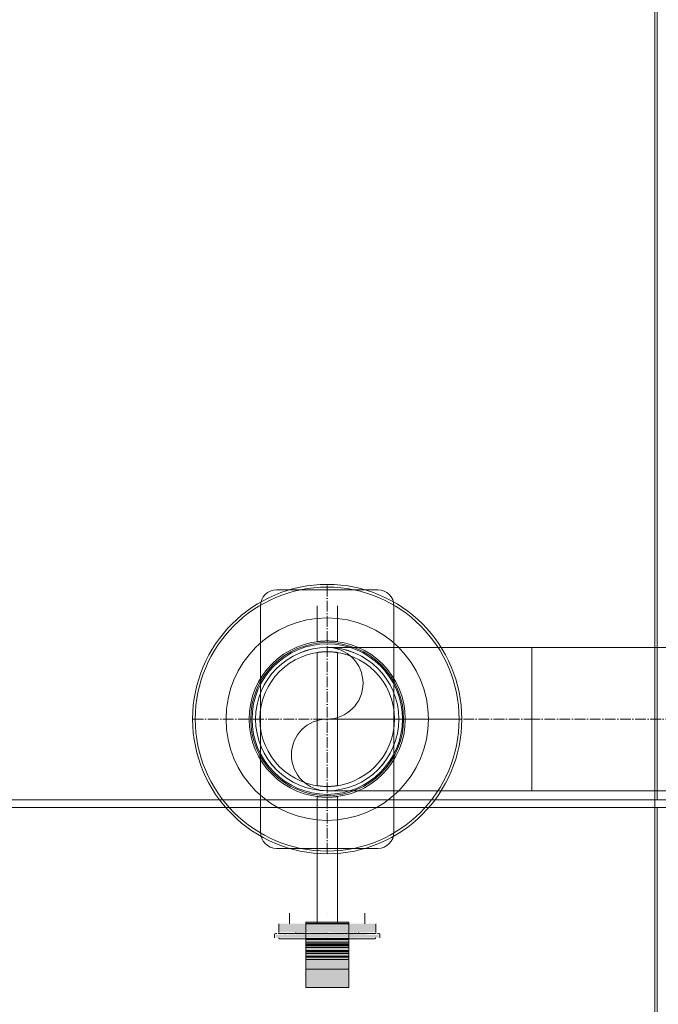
# Model space of a CAD drawing. Header units: metres. Extents: x -54598 to 1827199, y -329446 to -256744.
# Tile 40 of 256: x 11189 to 12375, y -273425 to -271597. Entities that reach past the tile are written whole.
import ezdxf

# ---------------------------------------------------------------- set-up
doc = ezdxf.new("R2010")
doc.units = ezdxf.units.M
doc.linetypes.add('ADSK_Осевая', pattern=[14, 10, -2, 0, -2])
for name, color, linetype, lineweight in [('G-ANNO-SYMB', 7, 'Continuous', 9), ('M-EQPM', 7, 'Continuous', 20), ('P-PIPE', 7, 'Continuous', 20), ('P-PIPE-CNTR', 7, 'ADSK_Осевая', 20)]:
    doc.layers.add(name, color=color, linetype=linetype, lineweight=lineweight)

# ---------------------------------------------------------------- blocks, each defined once
blk = doc.blocks.new('Tecofi_VPI4448-02_Затвор дисковый поворотный с ручкой - Затвор дисковый поворотный_VPI 4448-02-733597-В_Этаж 01_Сводный')
at = {"layer": 'P-PIPE'}
for points in [[(-9071.33, 25148.76), (-9060.08, 25148.76), (-9060.08, 25156.76), (-9105.08, 25156.76), (-9105.08, 25148.76), (-9072.5, 25148.76)], [(-9071.33, 25156.76), (-9040.08, 25156.76), (-9040.08, 25158.21), (-9080.08, 25158.21), (-9080.08, 25156.76), (-9072.5, 25156.76)], [(-9018.09, 25148.76), (-9015.08, 25148.76), (-9015.08, 25156.76), (-9060.08, 25156.76), (-9060.08, 25148.76), (-9021.11, 25148.76)], [(-9070.71, 25143.76), (-9060.08, 25143.76), (-9060.08, 25146.76), (-9107.85, 25146.76), (-9107.85, 25143.76), (-9072.5, 25143.76)], [(-9080.08, 25138.02), (-9040.08, 25138.02), (-9040.08, 25143.01), (-9080.08, 25142.75), (-9080.08, 25139.27)], [(-9030.29, 25146.76), (-9023.69, 25147.13), (-9025.08, 25147.48), (-9044.1, 25147.76), (-9060.08, 25147.46), (-9060.08, 25146.76), (-9034.56, 25146.76)], [(-9021.77, 25143.76), (-9012.31, 25143.76), (-9012.31, 25146.76), (-9060.08, 25146.76), (-9060.08, 25143.76), (-9023.69, 25143.76)], [(-9080.08, 25125.65), (-9040.08, 25125.65), (-9040.08, 25138.02), (-9080.08, 25138.02)], [(-9040.08, 25123.76), (-9040.08, 25125.65), (-9080.08, 25125.16), (-9080.08, 25123.76), (-9072.5, 25123.76)], [(-9040.08, 25097.76), (-9040.08, 25123.76), (-9080.08, 25123.76), (-9080.08, 25097.76), (-9072.5, 25097.76)]]:
    blk.add_hatch(color=37, dxfattribs=at).paths.add_polyline_path(points)
h = blk.add_hatch(color=37, dxfattribs=at)
h.paths.add_polyline_path([(-9098.39, 25146.76), (-9098.59, 25147.41), (-9100.75, 25146.76), (-9098.59, 25146.76)])
h.paths.add_polyline_path([(-9096.79, 25146.76), (-9060.08, 25146.76), (-9060.08, 25147.46), (-9098.39, 25146.76)])
h = blk.add_hatch(color=37, dxfattribs=at)
h.paths.add_polyline_path([(-9068.68, 25147.76), (-9060.08, 25148.22), (-9060.08, 25148.76), (-9079.98, 25148.27), (-9079.44, 25147.76), (-9069.59, 25147.76)])
h.paths.add_polyline_path([(-9082.58, 25147.76), (-9080.08, 25148.29), (-9080.08, 25148.76), (-9087.9, 25148.76), (-9087.66, 25147.76), (-9082.58, 25147.76)])
h = blk.add_hatch(color=37, dxfattribs=at)
h.paths.add_polyline_path([(-9066.88, 25142.9), (-9067.12, 25143.27), (-9067.72, 25143.76), (-9073.96, 25143.33), (-9075.27, 25142.94), (-9070.89, 25143.09)])
h.paths.add_polyline_path([(-9075.27, 25142.94), (-9077.32, 25143.3), (-9080.53, 25143.03)])
h = blk.add_hatch(color=37, dxfattribs=at)
h.paths.add_polyline_path([(-9075.02, 25143.01), (-9075.36, 25143.31), (-9075.27, 25143.01)])
h.paths.add_polyline_path([(-9054.08, 25143.31), (-9047.24, 25143.35), (-9047.24, 25143.76), (-9052.47, 25143.34)])
h.paths.add_polyline_path([(-9054.71, 25143.01), (-9054.89, 25143.3), (-9054.89, 25143.01)])
h.paths.add_polyline_path([(-9040.18, 25147.76), (-9040.08, 25147.77), (-9040.18, 25147.77)])
h.paths.add_polyline_path([(-9080.08, 25147.76), (-9079.98, 25147.76), (-9080.08, 25148.76)])
h = blk.add_hatch(color=37, dxfattribs=at)
h.paths.add_polyline_path([(-9032.5, 25147.76), (-9032.26, 25147.78), (-9032.5, 25148.76), (-9040.08, 25148.23), (-9039.8, 25147.76), (-9037.57, 25147.76)])
h.paths.add_polyline_path([(-9046.1, 25147.76), (-9040.18, 25148.25), (-9040.18, 25148.76), (-9060.08, 25148.22), (-9060.08, 25147.76), (-9046.58, 25147.76)])
h = blk.add_hatch(color=37, dxfattribs=at)
h.paths.add_polyline_path([(-9044.92, 25142.93), (-9042.4, 25143.76), (-9047.24, 25143.35), (-9049.33, 25143.04)])
h.paths.add_polyline_path([(-9032.28, 25143.26), (-9035.52, 25143.76), (-9036.49, 25143.3)])
at = {"layer": 'P-PIPE', "color": 1}
for p, q in [((-9013.08, 25466.76), (-9107.08, 25466.76)), ((-9122.08, 25451.76), (-9122.08, 25241.76)), ((-9069.53, 25451.76), (-9069.53, 25418.64)), ((-9060.08, 25451.76), (-9060.08, 25451.76)), ((-9060.08, 25451.76), (-9060.08, 25451.76)), ((-9050.63, 25418.64), (-9050.63, 25451.76)), ((-8998.08, 25241.76), (-8998.08, 25451.76)), ((-9069.53, 25408.54), (-9069.53, 25284.97)), ((-9050.63, 25284.97), (-9050.63, 25408.54)), ((-9069.53, 25274.87), (-9069.53, 25156.76)), ((-9050.63, 25156.76), (-9050.63, 25274.87)), ((-9107.08, 25226.76), (-9013.08, 25226.76)), ((-9095.08, 25166.76), (-9095.08, 25156.76)), ((-9060.08, 25166.76), (-9060.08, 25166.76)), ((-9060.08, 25166.76), (-9060.08, 25166.76)), ((-9025.08, 25156.76), (-9025.08, 25166.76)), ((-9105.08, 25156.76), (-9105.08, 25148.76)), ((-9080.08, 25156.6), (-9080.08, 25158.21)), ((-9040.08, 25158.21), (-9080.08, 25158.21)), ((-9040.08, 25156.89), (-9080.08, 25156.89)), ((-9080.08, 25143.01), (-9080.08, 25156.76)), ((-9040.08, 25156.76), (-9080.08, 25156.76)), ((-9040.08, 25156.6), (-9080.08, 25156.6)), ((-9060.08, 25156.76), (-9060.08, 25156.76)), ((-9060.08, 25156.76), (-9060.08, 25156.76)), ((-9060.08, 25156.76), (-9060.08, 25156.76)), ((-9060.08, 25156.76), (-9060.08, 25156.76)), ((-9060.08, 25156.76), (-9060.08, 25156.76)), ((-9060.08, 25156.76), (-9060.08, 25156.76)), ((-9040.08, 25158.21), (-9040.08, 25156.6)), ((-9040.08, 25156.76), (-9040.08, 25143.01)), ((-9015.08, 25148.76), (-9015.08, 25156.76)), ((-9109.08, 25146.76), (-9109.08, 25143.76)), ((-9089.33, 25148.76), (-9089.33, 25147.76)), ((-9080.08, 25138.02), (-9080.08, 25143.01)), ((-9040.08, 25143.01), (-9080.08, 25143.01)), ((-9040.08, 25142.11), (-9080.08, 25142.11)), ((-9080.08, 25139.85), (-9080.08, 25142.09)), ((-9080.08, 25142.09), (-9080.08, 25141.28)), ((-9060.08, 25148.76), (-9060.08, 25148.76)), ((-9060.08, 25148.76), (-9060.08, 25148.76)), ((-9060.08, 25148.76), (-9060.08, 25148.76)), ((-9060.08, 25148.76), (-9060.08, 25148.76)), ((-9060.08, 25147.76), (-9060.08, 25147.76)), ((-9060.08, 25147.76), (-9060.08, 25147.76)), ((-9060.08, 25143.76), (-9060.08, 25143.76)), ((-9060.08, 25143.76), (-9060.08, 25143.76)), ((-9060.08, 25143.76), (-9060.08, 25143.76)), ((-9060.08, 25143.76), (-9060.08, 25143.76)), ((-9040.08, 25143.01), (-9040.08, 25138.02)), ((-9040.08, 25141.28), (-9040.08, 25142.09)), ((-9040.08, 25142.09), (-9040.08, 25139.85)), ((-9030.83, 25147.76), (-9030.83, 25148.76)), ((-9011.08, 25143.76), (-9011.08, 25146.76)), ((-9080.08, 25137.08), (-9080.08, 25139.85)), ((-9040.08, 25139.85), (-9080.08, 25139.85)), ((-9080.08, 25125.65), (-9080.08, 25138.02)), ((-9040.08, 25138.02), (-9080.08, 25138.02)), ((-9080.08, 25134.66), (-9080.08, 25137.08)), ((-9040.08, 25137.08), (-9080.08, 25137.08)), ((-9080.08, 25136.24), (-9040.08, 25136.24)), ((-9080.08, 25135.37), (-9080.08, 25134.21)), ((-9080.08, 25131.9), (-9080.08, 25134.66)), ((-9040.08, 25134.66), (-9080.08, 25134.66)), ((-9080.08, 25129.48), (-9080.08, 25131.9)), ((-9040.08, 25131.9), (-9080.08, 25131.9)), ((-9040.08, 25139.85), (-9040.08, 25137.08)), ((-9040.08, 25138.02), (-9040.08, 25125.65)), ((-9040.08, 25137.08), (-9040.08, 25134.66)), ((-9040.08, 25134.21), (-9040.08, 25135.37)), ((-9040.08, 25134.66), (-9040.08, 25131.9)), ((-9040.08, 25131.9), (-9040.08, 25129.48)), ((-9040.08, 25131.64), (-9080.08, 25131.64)), ((-9080.08, 25131.05), (-9040.08, 25131.05)), ((-9080.08, 25126.71), (-9080.08, 25129.48)), ((-9040.08, 25129.48), (-9080.08, 25129.48)), ((-9040.08, 25129.28), (-9080.08, 25129.28)), ((-9080.08, 25126.28), (-9080.08, 25126.71)), ((-9040.08, 25126.71), (-9080.08, 25126.71)), ((-9040.08, 25126.28), (-9080.08, 25126.28)), ((-9080.08, 25125.87), (-9040.08, 25125.87)), ((-9080.08, 25123.76), (-9080.08, 25125.65)), ((-9080.08, 25123.76), (-9040.08, 25123.76)), ((-9080.08, 25097.76), (-9080.08, 25123.76)), ((-9040.08, 25123.76), (-9080.08, 25123.76)), ((-9040.08, 25129.48), (-9040.08, 25126.71)), ((-9040.08, 25126.71), (-9040.08, 25126.28)), ((-9040.08, 25125.65), (-9040.08, 25123.76)), ((-9040.08, 25123.76), (-9040.08, 25097.76)), ((-9080.08, 25118.74), (-9080.08, 25117.5)), ((-9080.08, 25114.56), (-9080.08, 25112.76)), ((-9040.08, 25114.56), (-9080.08, 25114.56)), ((-9040.08, 25117.5), (-9040.08, 25118.74)), ((-9040.08, 25112.76), (-9040.08, 25114.56)), ((-9080.08, 25112.76), (-9080.08, 25111.76)), ((-9040.08, 25111.76), (-9040.08, 25112.76)), ((-9080.08, 25099.76), (-9080.08, 25097.76)), ((-9080.08, 25097.76), (-9040.08, 25097.76)), ((-9040.08, 25097.76), (-9040.08, 25099.76))]:
    blk.add_line(p, q, dxfattribs=at)
at = {"layer": 'P-PIPE', "color": 1, "flags": 128}
for points in [[(-9106.84, 25147.76), (-9107.72, 25147.67), (-9108.32, 25147.51), (-9108.67, 25147.33), (-9108.86, 25147.19), (-9108.96, 25147.08), (-9109.01, 25147), (-9109.08, 25146.76)], [(-9060.08, 25147.76), (-9080.36, 25147.76), (-9096.63, 25147.76), (-9105.65, 25147.76)], [(-9105.65, 25147.76), (-9096.63, 25147.76), (-9080.36, 25147.76), (-9060.08, 25147.76)], [(-9104.08, 25142.76), (-9104.12, 25142.76), (-9104.16, 25142.76), (-9104.2, 25142.76), (-9104.24, 25142.77), (-9104.28, 25142.78), (-9104.32, 25142.79), (-9104.36, 25142.8), (-9104.39, 25142.81), (-9104.43, 25142.82), (-9104.47, 25142.84), (-9104.51, 25142.85), (-9104.54, 25142.87), (-9104.58, 25142.89), (-9104.61, 25142.91), (-9104.64, 25142.93), (-9104.68, 25142.95), (-9104.71, 25142.98), (-9104.74, 25143), (-9104.77, 25143.03), (-9104.8, 25143.06), (-9104.82, 25143.09), (-9104.85, 25143.12), (-9104.88, 25143.15), (-9104.9, 25143.18), (-9104.92, 25143.22), (-9104.94, 25143.25), (-9104.96, 25143.29), (-9104.98, 25143.32), (-9105, 25143.36), (-9105.01, 25143.39), (-9105.03, 25143.43), (-9105.04, 25143.47), (-9105.05, 25143.51), (-9105.06, 25143.55), (-9105.06, 25143.59), (-9105.07, 25143.63), (-9105.08, 25143.67), (-9105.08, 25143.71), (-9105.08, 25143.75), (-9105.08, 25143.76)], [(-9060.08, 25142.76), (-9061.84, 25142.76), (-9063.6, 25142.76), (-9065.35, 25142.76), (-9067.09, 25142.76), (-9068.82, 25142.76), (-9070.54, 25142.76), (-9072.24, 25142.76), (-9073.92, 25142.76), (-9075.58, 25142.76), (-9077.21, 25142.76), (-9078.82, 25142.76), (-9080.4, 25142.76), (-9081.94, 25142.76), (-9083.45, 25142.76), (-9084.92, 25142.76), (-9086.36, 25142.76), (-9087.75, 25142.76), (-9089.09, 25142.76), (-9090.39, 25142.76), (-9091.64, 25142.76), (-9092.84, 25142.76), (-9093.99, 25142.76), (-9095.09, 25142.76), (-9096.12, 25142.76), (-9097.1, 25142.76), (-9098.03, 25142.76), (-9098.89, 25142.76), (-9099.68, 25142.76), (-9100.42, 25142.76), (-9101.09, 25142.76), (-9101.69, 25142.76), (-9102.23, 25142.76), (-9102.7, 25142.76), (-9103.11, 25142.76), (-9103.44, 25142.76), (-9103.7, 25142.76), (-9103.9, 25142.76), (-9104.02, 25142.76), (-9104.08, 25142.76), (-9104.08, 25142.76)], [(-9104.08, 25142.76), (-9104.04, 25142.76), (-9103.94, 25142.76), (-9103.76, 25142.76), (-9103.52, 25142.76), (-9103.2, 25142.76), (-9102.82, 25142.76), (-9102.37, 25142.76), (-9101.85, 25142.76), (-9101.26, 25142.76), (-9100.61, 25142.76), (-9099.89, 25142.76), (-9099.11, 25142.76), (-9098.26, 25142.76), (-9097.36, 25142.76), (-9096.39, 25142.76), (-9095.37, 25142.76), (-9094.29, 25142.76), (-9093.16, 25142.76), (-9091.97, 25142.76), (-9090.73, 25142.76), (-9089.45, 25142.76), (-9088.11, 25142.76), (-9086.74, 25142.76), (-9085.31, 25142.76), (-9083.85, 25142.76), (-9082.35, 25142.76), (-9080.82, 25142.76), (-9079.25, 25142.76), (-9077.65, 25142.76), (-9076.02, 25142.76), (-9074.37, 25142.76), (-9072.69, 25142.76), (-9071, 25142.76), (-9069.29, 25142.76), (-9067.56, 25142.76), (-9065.82, 25142.76), (-9064.07, 25142.76), (-9062.31, 25142.76), (-9060.55, 25142.76), (-9060.08, 25142.76)], [(-9060.08, 25147.76), (-9039.8, 25147.76), (-9023.53, 25147.76), (-9014.51, 25147.76)], [(-9014.51, 25147.76), (-9023.53, 25147.76), (-9039.8, 25147.76), (-9060.08, 25147.76)], [(-9060.08, 25142.76), (-9058.32, 25142.76), (-9056.56, 25142.76), (-9054.81, 25142.76), (-9053.07, 25142.76), (-9051.34, 25142.76), (-9049.62, 25142.76), (-9047.92, 25142.76), (-9046.24, 25142.76), (-9044.58, 25142.76), (-9042.95, 25142.76), (-9041.34, 25142.76), (-9039.76, 25142.76), (-9038.22, 25142.76), (-9036.71, 25142.76), (-9035.24, 25142.76), (-9033.8, 25142.76), (-9032.41, 25142.76), (-9031.07, 25142.76), (-9029.77, 25142.76), (-9028.52, 25142.76), (-9027.32, 25142.76), (-9026.17, 25142.76), (-9025.07, 25142.76), (-9024.04, 25142.76), (-9023.05, 25142.76), (-9022.13, 25142.76), (-9021.27, 25142.76), (-9020.48, 25142.76), (-9019.74, 25142.76), (-9019.07, 25142.76), (-9018.46, 25142.76), (-9017.93, 25142.76), (-9017.46, 25142.76), (-9017.05, 25142.76), (-9016.72, 25142.76), (-9016.46, 25142.76), (-9016.26, 25142.76), (-9016.14, 25142.76), (-9016.08, 25142.76), (-9016.08, 25142.76)], [(-9016.08, 25142.76), (-9016.11, 25142.76), (-9016.22, 25142.76), (-9016.4, 25142.76), (-9016.64, 25142.76), (-9016.96, 25142.76), (-9017.34, 25142.76), (-9017.79, 25142.76), (-9018.31, 25142.76), (-9018.9, 25142.76), (-9019.55, 25142.76), (-9020.27, 25142.76), (-9021.05, 25142.76), (-9021.9, 25142.76), (-9022.8, 25142.76), (-9023.76, 25142.76), (-9024.79, 25142.76), (-9025.87, 25142.76), (-9027, 25142.76), (-9028.19, 25142.76), (-9029.42, 25142.76), (-9030.71, 25142.76), (-9032.04, 25142.76), (-9033.42, 25142.76), (-9034.84, 25142.76), (-9036.31, 25142.76), (-9037.81, 25142.76), (-9039.34, 25142.76), (-9040.91, 25142.76), (-9042.51, 25142.76), (-9044.14, 25142.76), (-9045.79, 25142.76), (-9047.46, 25142.76), (-9049.16, 25142.76), (-9050.87, 25142.76), (-9052.6, 25142.76), (-9054.34, 25142.76), (-9056.09, 25142.76), (-9057.85, 25142.76), (-9059.6, 25142.76), (-9060.08, 25142.76)], [(-9015.08, 25143.76), (-9015.08, 25143.72), (-9015.08, 25143.68), (-9015.09, 25143.64), (-9015.09, 25143.6), (-9015.1, 25143.56), (-9015.11, 25143.52), (-9015.12, 25143.48), (-9015.13, 25143.44), (-9015.14, 25143.4), (-9015.16, 25143.37), (-9015.17, 25143.33), (-9015.19, 25143.29), (-9015.21, 25143.26), (-9015.23, 25143.23), (-9015.25, 25143.19), (-9015.28, 25143.16), (-9015.3, 25143.13), (-9015.33, 25143.1), (-9015.35, 25143.07), (-9015.38, 25143.04), (-9015.41, 25143.01), (-9015.44, 25142.99), (-9015.47, 25142.96), (-9015.51, 25142.94), (-9015.54, 25142.92), (-9015.57, 25142.89), (-9015.61, 25142.87), (-9015.64, 25142.86), (-9015.68, 25142.84), (-9015.72, 25142.82), (-9015.75, 25142.81), (-9015.79, 25142.8), (-9015.83, 25142.79), (-9015.87, 25142.78), (-9015.91, 25142.77), (-9015.95, 25142.77), (-9015.99, 25142.76), (-9016.03, 25142.76), (-9016.07, 25142.76), (-9016.08, 25142.76)], [(-9013.32, 25147.76), (-9012.43, 25147.67), (-9011.84, 25147.51), (-9011.49, 25147.33), (-9011.3, 25147.19), (-9011.2, 25147.08), (-9011.14, 25147), (-9011.08, 25146.76)]]:
    blk.add_lwpolyline(points, dxfattribs=at)
at = {"layer": 'P-PIPE', "color": 1}
for centre, radius, start, end in [((-9107.08, 25451.76), 15, 90, 180), ((-9013.08, 25451.76), 15, 0, 90), ((-9060.08, 25346.76), 72.5, 0, 180), ((-9060.08, 25346.76), 62.5, 0, 180), ((-9060.08, 25346.76), 72.5, 180, 0), ((-9060.08, 25346.76), 62.5, 180, 0), ((-9107.08, 25241.76), 15, 180, 270), ((-9013.08, 25241.76), 15, 270, 0)]:
    blk.add_arc(centre, radius, start, end, dxfattribs=at)
for points in [[(-9060.08, 25419.26), (-9060.65, 25419.26), (-9061.76, 25419.24), (-9063.32, 25419.19), (-9064.83, 25419.11), (-9066.19, 25419), (-9067.35, 25418.89), (-9068.31, 25418.79), (-9069, 25418.71), (-9069.47, 25418.65), (-9069.57, 25418.63), (-9069.44, 25418.65), (-9069.15, 25418.69), (-9068.52, 25418.77), (-9067.37, 25418.89), (-9065.89, 25419.03), (-9063.49, 25419.2), (-9061.51, 25419.26), (-9060.08, 25419.26)], [(-9060.08, 25419.26), (-9059.51, 25419.26), (-9058.39, 25419.24), (-9056.84, 25419.19), (-9055.33, 25419.11), (-9053.97, 25419), (-9052.81, 25418.89), (-9051.85, 25418.79), (-9051.16, 25418.71), (-9050.69, 25418.65), (-9050.59, 25418.63), (-9050.72, 25418.65), (-9051, 25418.69), (-9051.64, 25418.77), (-9052.79, 25418.89), (-9054.27, 25419.03), (-9056.67, 25419.2), (-9058.65, 25419.26), (-9060.08, 25419.26)], [(-9060.08, 25409.26), (-9060.65, 25409.26), (-9061.76, 25409.24), (-9063.32, 25409.18), (-9064.83, 25409.08), (-9066.18, 25408.96), (-9067.35, 25408.84), (-9068.31, 25408.71), (-9069, 25408.62), (-9069.47, 25408.55), (-9069.57, 25408.53), (-9069.44, 25408.55), (-9069.15, 25408.59), (-9068.52, 25408.69), (-9067.37, 25408.83), (-9065.89, 25408.99), (-9063.49, 25409.19), (-9061.51, 25409.26), (-9060.08, 25409.26)], [(-9060.08, 25409.26), (-9059.51, 25409.26), (-9058.39, 25409.24), (-9056.84, 25409.18), (-9055.33, 25409.08), (-9053.97, 25408.96), (-9052.81, 25408.84), (-9051.85, 25408.71), (-9051.16, 25408.62), (-9050.69, 25408.55), (-9050.59, 25408.53), (-9050.72, 25408.55), (-9051, 25408.59), (-9051.64, 25408.69), (-9052.79, 25408.83), (-9054.27, 25408.99), (-9056.67, 25409.19), (-9058.65, 25409.26), (-9060.08, 25409.26)], [(-9060.08, 25284.26), (-9060.65, 25284.26), (-9061.76, 25284.27), (-9063.32, 25284.33), (-9064.83, 25284.43), (-9066.19, 25284.55), (-9067.35, 25284.68), (-9068.31, 25284.8), (-9069, 25284.9), (-9069.47, 25284.97), (-9069.57, 25284.98), (-9069.44, 25284.96), (-9069.15, 25284.92), (-9068.52, 25284.83), (-9067.37, 25284.68), (-9065.89, 25284.52), (-9063.49, 25284.33), (-9061.51, 25284.26), (-9060.08, 25284.26)], [(-9060.08, 25284.26), (-9059.51, 25284.26), (-9058.39, 25284.27), (-9056.84, 25284.33), (-9055.33, 25284.43), (-9053.97, 25284.55), (-9052.81, 25284.68), (-9051.85, 25284.8), (-9051.16, 25284.9), (-9050.69, 25284.97), (-9050.59, 25284.98), (-9050.72, 25284.96), (-9051, 25284.92), (-9051.64, 25284.83), (-9052.79, 25284.68), (-9054.27, 25284.52), (-9056.67, 25284.33), (-9058.65, 25284.26), (-9060.08, 25284.26)], [(-9060.08, 25274.26), (-9060.65, 25274.26), (-9061.76, 25274.27), (-9063.32, 25274.32), (-9064.83, 25274.41), (-9066.18, 25274.51), (-9067.35, 25274.62), (-9068.31, 25274.72), (-9069, 25274.81), (-9069.47, 25274.87), (-9069.57, 25274.88), (-9069.44, 25274.86), (-9069.15, 25274.83), (-9068.52, 25274.75), (-9067.37, 25274.62), (-9065.89, 25274.48), (-9063.49, 25274.32), (-9061.51, 25274.26), (-9060.08, 25274.26)], [(-9060.08, 25274.26), (-9059.51, 25274.26), (-9058.39, 25274.27), (-9056.84, 25274.32), (-9055.33, 25274.41), (-9053.97, 25274.51), (-9052.81, 25274.62), (-9051.85, 25274.72), (-9051.16, 25274.81), (-9050.69, 25274.87), (-9050.59, 25274.88), (-9050.72, 25274.86), (-9051, 25274.83), (-9051.64, 25274.75), (-9052.79, 25274.62), (-9054.27, 25274.48), (-9056.67, 25274.32), (-9058.65, 25274.26), (-9060.08, 25274.26)]]:
    blk.add_open_spline(points, degree=3, knots=[0, 0, 0, 0, 0.055556, 0.111111, 0.166667, 0.222222, 0.277778, 0.333333, 0.388889, 0.444444, 0.513889, 0.548611, 0.583333, 0.652778, 0.722222, 0.791667, 0.861111, 1, 1, 1, 1], dxfattribs=at)
blk = doc.blocks.new('VM_Фланец_ГОСТ 332591 - VM_Фланец_ГОСТ 33259-2015-733602-В_Этаж 01_Сводный')
at = {"layer": 'P-PIPE'}
for radius, start, end in [(122.5, 360, 180), (71, 0, 180), (122.5, 180, 0), (71, 180, 0)]:
    blk.add_arc((-9060.08, 25346.76), radius, start, end, dxfattribs=at)
blk = doc.blocks.new('VM_Фланец_ГОСТ 332591 - VM_Фланец_ГОСТ 33259-2015-V4-В_Этаж 01_Сводный')
at = {"layer": 'P-PIPE'}
for radius, start, end in [(122.5, 0, 180), (71, 0, 180), (122.5, 180, 0), (71, 180, 0)]:
    blk.add_arc((-9060.08, 25346.76), radius, start, end, dxfattribs=at)
blk = doc.blocks.new('ADSK_СтальСварка_Отвод_ГОСТ17375-2001 - Исполнение 2-V22-В_Этаж 01_Сводный')
at = {"layer": 'P-PIPE', "color": 1}
blk.add_line((-8870.08, 25346.76), (-8870.08, 25346.76), dxfattribs=at)
blk.add_line((-8870.08, 25346.76), (-8870.08, 25346.76), dxfattribs=at)
at = {"layer": 'P-PIPE', "color": 1, "flags": 128}
for points in [[(-8870.08, 25413.26), (-8877.68, 25413.26), (-8885.26, 25413.26), (-8892.82, 25413.26), (-8900.35, 25413.26), (-8907.83, 25413.26), (-8915.24, 25413.26), (-8922.59, 25413.26), (-8929.85, 25413.26), (-8937.01, 25413.26), (-8944.07, 25413.26), (-8951.01, 25413.26), (-8957.82, 25413.26), (-8964.49, 25413.26), (-8971, 25413.26), (-8977.36, 25413.26), (-8983.55, 25413.26), (-8989.55, 25413.26), (-8995.36, 25413.26), (-9000.97, 25413.26), (-9006.38, 25413.26), (-9011.56, 25413.26), (-9016.52, 25413.26), (-9021.24, 25413.26), (-9025.73, 25413.26), (-9029.96, 25413.26), (-9033.94, 25413.26), (-9037.65, 25413.26), (-9041.1, 25413.26), (-9044.27, 25413.26), (-9047.17, 25413.26), (-9049.78, 25413.26), (-9052.1, 25413.26), (-9054.14, 25413.26), (-9055.87, 25413.26), (-9057.31, 25413.26), (-9058.46, 25413.26), (-9059.3, 25413.26), (-9059.83, 25413.26), (-9060.07, 25413.26), (-9060.08, 25413.26)], [(-9060.08, 25280.26), (-9059.93, 25280.26), (-9059.47, 25280.26), (-9058.71, 25280.26), (-9057.65, 25280.26), (-9056.29, 25280.26), (-9054.63, 25280.26), (-9052.68, 25280.26), (-9050.43, 25280.26), (-9047.9, 25280.26), (-9045.08, 25280.26), (-9041.98, 25280.26), (-9038.61, 25280.26), (-9034.97, 25280.26), (-9031.06, 25280.26), (-9026.89, 25280.26), (-9022.48, 25280.26), (-9017.82, 25280.26), (-9012.92, 25280.26), (-9007.8, 25280.26), (-9002.45, 25280.26), (-8996.9, 25280.26), (-8991.14, 25280.26), (-8985.19, 25280.26), (-8979.05, 25280.26), (-8972.74, 25280.26), (-8966.26, 25280.26), (-8959.63, 25280.26), (-8952.86, 25280.26), (-8945.95, 25280.26), (-8938.93, 25280.26), (-8931.79, 25280.26), (-8924.56, 25280.26), (-8917.23, 25280.26), (-8909.83, 25280.26), (-8902.37, 25280.26), (-8894.86, 25280.26), (-8887.31, 25280.26), (-8879.73, 25280.26), (-8872.13, 25280.26), (-8870.08, 25280.26)]]:
    blk.add_lwpolyline(points, dxfattribs=at)
at = {"layer": 'P-PIPE', "color": 1}
for start, end in [(0, 180), (180, 0)]:
    blk.add_arc((-9060.08, 25346.76), 66.5, start, end, dxfattribs=at)
at = {"layer": 'P-PIPE-CNTR', "color": 1}
blk.add_line((-9060.08, 25346.76), (-8870.08, 25346.76), dxfattribs=at)
blk = doc.blocks.new('fdsafdsf')
at = {"layer": 'G-ANNO-SYMB', "lineweight": 20}
blk.add_line((214226.8, 42870.3), (214226.8, 35234.57), dxfattribs=at)
at = {"layer": 'M-EQPM'}
for p, q in [((214229.08, 38297.29), (214229.08, 37498.89)), ((213219.08, 37498.09), (214229.08, 37498.09)), ((213219.08, 37498.09), (214229.08, 37498.09)), ((213234.58, 37498.09), (215729.31, 37498.09)), ((214229.08, 37498.89), (214229.08, 37498.09)), ((214229.08, 37490.7), (213219.08, 37490.7)), ((213219.08, 37490.7), (214229.08, 37490.7)), ((215729.31, 37490.7), (213234.58, 37490.7)), ((214229.08, 37490.7), (214229.08, 37489.9)), ((214229.08, 37489.9), (214229.08, 36848.49))]:
    blk.add_line(p, q, dxfattribs=at)
for radius, start, end in [(125, 0, 180), (94, 0, 180), (94, 0, 180), (69.85, 0, 180), (69.85, 0, 180), (125, 180, 0), (94, 180, 0), (94, 180, 0), (69.85, 180, 0), (69.85, 180, 0)]:
    blk.add_arc((213922.58, 37572.89), radius, start, end, dxfattribs=at)
at = {"layer": 'P-PIPE', "color": 1}
for p, q in [((216785.58, 37639.39), (214112.58, 37639.39)), ((214112.58, 37639.39), (214112.58, 37506.39)), ((214112.58, 37506.39), (216785.58, 37506.39))]:
    blk.add_line(p, q, dxfattribs=at)
for centre, radius, start, end in [((213922.58, 37572.89), 66.5, 0, 180), ((213922.58, 37572.89), 66.5, 0, 180), ((213922.58, 37606.14), 33.25, 270, 90), ((213922.58, 37606.14), 33.25, 270, 90), ((213922.58, 37572.89), 66.5, 180, 0), ((213922.58, 37572.89), 66.5, 180, 0), ((213922.58, 37539.64), 33.25, 90, 270), ((213922.58, 37539.64), 33.25, 90, 270)]:
    blk.add_arc(centre, radius, start, end, dxfattribs=at)
at = {"layer": 'P-PIPE-CNTR', "color": 1}
for p, q in [((213922.58, 37447.89), (213922.58, 37697.89)), ((213922.58, 37447.89), (213922.58, 37697.89)), ((213797.58, 37572.89), (214047.58, 37572.89)), ((213797.58, 37572.89), (214047.58, 37572.89)), ((213922.58, 37572.89), (214112.58, 37572.89)), ((216859.97, 37572.89), (214112.58, 37572.89)), ((216859.97, 37572.89), (214112.58, 37572.89))]:
    blk.add_line(p, q, dxfattribs=at)
at = {"layer": 'P-PIPE'}
for name in ['VM_Фланец_ГОСТ 332591 - VM_Фланец_ГОСТ 33259-2015-733602-В_Этаж 01_Сводный', 'VM_Фланец_ГОСТ 332591 - VM_Фланец_ГОСТ 33259-2015-V4-В_Этаж 01_Сводный']:
    blk.add_blockref(name, (222982.66, 12226.14), dxfattribs=at)
at = {"layer": 'P-PIPE', "color": 1}
for name in ['Tecofi_VPI4448-02_Затвор дисковый поворотный с ручкой - Затвор дисковый поворотный_VPI 4448-02-733597-В_Этаж 01_Сводный', 'ADSK_СтальСварка_Отвод_ГОСТ17375-2001 - Исполнение 2-V22-В_Этаж 01_Сводный']:
    blk.add_blockref(name, (222982.66, 12226.14), dxfattribs=at)

msp = doc.modelspace()

# ---------------------------------------------------------------- block references
at = {"color": 5, "lineweight": 30, "xscale": 2, "yscale": 2, "zscale": 2}
msp.add_blockref('fdsafdsf', (-416084.8, -348041.5), dxfattribs=at)

doc.saveas('drawing.dxf')
